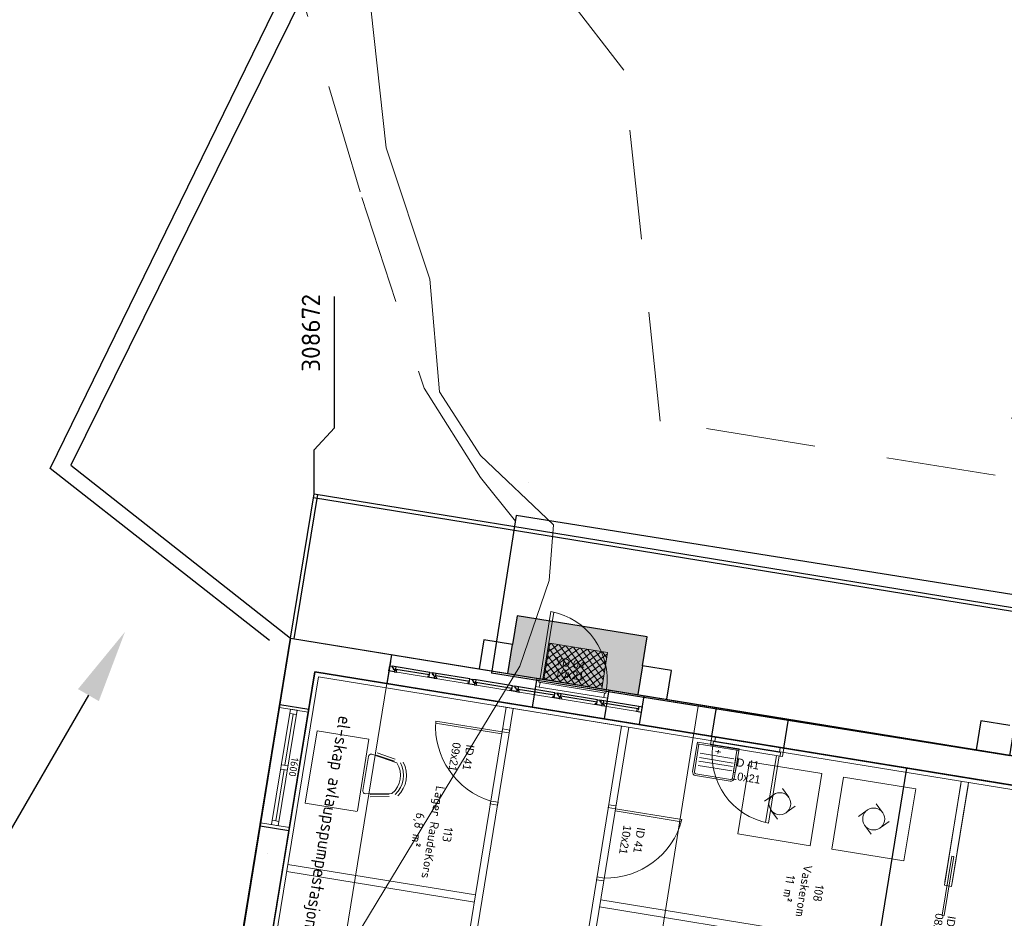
# Model space of a CAD drawing. Header units: metres. Extents: x 0 to 385757, y 0 to 6885278.
# Tile 63 of 108: x 308668 to 308682, y 6884470 to 6884482. Entities that reach past the tile are written whole.
import ezdxf
from ezdxf import colors
from ezdxf.entities.mleader import LeaderData, LeaderLine
from ezdxf.math import Vec2, Vec3

# ---------------------------------------------------------------- set-up
doc = ezdxf.new("R2010")
doc.units = ezdxf.units.M
doc.linetypes.add('DASHDOT', pattern=[1, 0.5, -0.25, 0, -0.25])
doc.linetypes.add('STVEGKANT', pattern=[2.5, 1.5, -1])
for name, color, linetype in [('002_Medium_1 50', 253, 'Continuous'), ('01-Raude Kors', 21, 'Continuous'), ('1', 1, 'Continuous'), ('_Ny kommunal fiber', 6, 'Continuous'), ('A220-O', 1, 'DASHDOT'), ('K--DI---05009--TaksprangBunn', 9, 'Continuous'), ('K--DI---05014--Takkant-HUS_PRIKK', 8, 'Continuous'), ('Kledning', 252, 'Continuous'), ('Tekst', 250, 'Continuous')]:
    doc.layers.add(name, color=color, linetype=linetype)
for name, color, linetype, lineweight in [('315-Utstyr for sanitærinstallasjoner', 150, 'Continuous', 9), ('_Hjelpelinjer', 7, 'Continuous', 0), ('Doors', 5, 'Continuous', 20), ('Fittings_ Innréttingar', 8, 'Continuous', 15), ('inside wall', 1, 'Continuous', 20), ('K--DI---05081--Taksprang-HUSDIV', 8, 'Continuous', 9), ('K--DI---07007--AnnetVegarealAvgrensning-STVEGKANT', 252, 'STVEGKANT', 20), ('K--DI---Høydekurve-KURVE', 8, 'Continuous', 9), ('K--DI---Mønelinje-HUSDIV', 8, 'Continuous', 9), ('Kvitevarer 2', 8, 'Continuous', 9), ('steelwire', 7, 'Continuous', 18), ('TREVERK', 2, 'Continuous', 20), ('Windows', 7, 'Continuous', 20)]:
    doc.layers.add(name, color=color, linetype=linetype, lineweight=lineweight)
doc.layers.add('_Tiltak', color=1, linetype='Continuous', lineweight=0, true_color=0xff0000)
doc.styles.get("Standard").update_dxf_attribs({"font": 'isocpeur.ttf'})
doc.dimstyles.new('Civil Tools', dxfattribs={"dimtxt": 2.5, "dimasz": 3, "dimexe": 0, "dimexo": 0, "dimgap": 2, "dimtad": 1, "dimdec": 0, "dimzin": 0, "dimdsep": 46, "dimtxsty": 'Standard', "dimblk1": 'OBLIQUE', "dimblk2": 'OBLIQUE', "dimsah": 1, "dimtsz": 1.5, "dimcen": 4, "dimadec": 0, "dimazin": 0, "dimtfac": 1, "dimtdec": 4, "dimtix": 1, "dimtmove": 0, "dimatfit": 3, "dimfxl": 1, "dimtolj": 1, "dimtzin": 0, "dimarcsym": 0})

# ---------------------------------------------------------------- blocks, each defined once
blk = doc.blocks.new('KIT-H04')
for p, q in [((-288, 0), (288, 0)), ((-288, -24), (-288, 0)), ((288, 0), (288, -24)), ((-288, -24), (-288, -408)), ((288, -24), (-288, -24)), ((-264, -24), (-264, -408)), ((48, -84), (-24, -84)), ((12, -60), (12, -108)), ((264, -408), (264, -24)), ((264, -24), (264, -312)), ((288, -24), (288, -312)), ((288, -408), (288, -24)), ((-228, -144), (240, -144)), ((240, -204), (-228, -204)), ((-228, -252), (240, -252)), ((240, -312), (-228, -312)), ((-240, -432), (240, -432)), ((-240, -456), (240, -456))]:
    blk.add_line(p, q)
for centre, radius, start, end in [((-240, -408), 48, 180, 270), ((-240, -408), 24, 180, 270), ((240, -408), 24, 270, 0), ((240, -408), 48, 270, 0)]:
    blk.add_arc(centre, radius, start, end)
blk = doc.blocks.new('Industrivaskemakin 1000x1000')
at = {"layer": '315-Utstyr for sanitærinstallasjoner'}
for p, q in [((-279652, 481063), (-278652, 481063)), ((-279652, 480063), (-279652, 481063)), ((-278652, 480063), (-278652, 481063)), ((-279258, 480669), (-279364, 480563)), ((-279046, 480669), (-279152, 480775)), ((-279046, 480457), (-278940, 480563)), ((-279258, 480457), (-279152, 480351)), ((-279652, 480063), (-278652, 480063))]:
    blk.add_line(p, q, dxfattribs=at)
blk.add_circle((-279152, 480563), 150, dxfattribs=at)
blk = doc.blocks.new('Ytterdør100')
at = {"layer": 'Doors', "color": 5, "ltscale": 500}
for p, q in [((-262282, -90606), (-262398, -90606)), ((-262398, -90606), (-262398, -90641)), ((-262282, -90659), (-262282, -90606)), ((-262398, -90641), (-262346, -90641)), ((-262346, -90641), (-262346, -90659)), ((-262346, -90659), (-262282, -90659)), ((-262346, -91571), (-262346, -91553)), ((-262346, -91553), (-262282, -91553)), ((-262282, -91553), (-262282, -91606)), ((-262398, -91606), (-262398, -91571)), ((-262398, -91571), (-262346, -91571)), ((-262282, -91606), (-262398, -91606))]:
    blk.add_line(p, q, dxfattribs=at)
at = {"layer": 'Doors', "color": 5, "ltscale": 2}
for p, q in [((-262398, -91571), (-262398, -90641)), ((-262346, -91571), (-262346, -90641)), ((-262282, -91553), (-262282, -90659)), ((-262398, -91521), (-263328, -91521)), ((-262346, -91553), (-262346, -91571)), ((-262398, -91561), (-263328, -91561))]:
    blk.add_line(p, q, dxfattribs=at)
blk.add_arc((-262383, -91586), 945, 90.8807, 178.5033, dxfattribs=at)
blk = doc.blocks.new('1Etasje')
at = {"layer": 'A220-O', "transparency": 33554534}
h = blk.add_hatch(color=256, dxfattribs=at)
h.dxf.hatch_style = 1
h.paths.add_polyline_path([(54088.3, 484948.4), (53688.3, 484948.4), (53688.3, 484047.5, -0.1164066), (53988.3, 484361.2), (53988.3, 484448.4), (54158.2, 484448.4, -0.0897534), (54488.3, 484513.4), (54488.3, 484548.4), (54488.3, 484948.4)])
h.paths.add_polyline_path([(53988.3, 484361.2, 0.1164066), (53688.3, 484047.5), (53688.3, 483633.4), (54488.3, 483633.4), (54488.3, 483648.4), (53988.3, 483648.4)])
h.paths.add_polyline_path([(54489.2, 483548.4), (54488.3, 483548.4), (54488.3, 483583.4), (54488.3, 483593.4), (53688.3, 483593.4), (53688.3, 483148.4), (54088.3, 483148.4), (54489.2, 483148.4)])
h.paths.add_polyline_path([(54488.3, 484513.4, 0.0897534), (54158.2, 484448.4), (54488.3, 484448.4)], flags=17)
h.paths.add_polyline_path([(54488.3, 484448.4), (54158.2, 484448.4, 0.0506618), (53988.3, 484361.2), (53988.3, 483648.4), (54488.3, 483648.4)])
h.paths.add_polyline_path([(54158.2, 484448.4), (53988.3, 484448.4), (53988.3, 484361.2, -0.0506618)], flags=17)
h.paths.add_polyline_path([(54488.3, 483633.4), (53688.3, 483633.4), (53688.3, 483593.4), (54488.3, 483593.4)])
h.paths.add_polyline_path([(54310.9, 483748.9), (54310.9, 484164.3), (54043.5, 484164.3), (54043.5, 483748.9)], flags=24)
h.paths.add_polyline_path([(54499.2, 483743.3), (54499.2, 484170.3), (54231.8, 484170.3), (54231.8, 483743.3)], flags=9)
at = {"layer": 'steelwire', "transparency": 33554559}
h = blk.add_hatch(dxfattribs=at)
h.set_pattern_fill('ERISTE_KOVA1', color=256, scale=50, pattern_type=2)
h.set_pattern_definition([(315, (338998.304, 3308.44), (2e-14, 99.984899), [70.7, -70.7]), (45, (338948.304, 3258.44), (0, 99.984899), [70.7, -70.7]), (135, (338998.304, 3308.44), (-6e-15, -99.984899), [70.7, -70.7]), (225, (338948.304, 3258.44), (-1e-14, -99.984899), [70.7, -70.7])])
h.paths.add_polyline_path([(54488.3, 484448.4), (53988.3, 484448.4), (53988.3, 483648.4), (54488.3, 483648.4)])
for p, q in [((52489.2, 480138.4), (52489.2, 501736)), ((52539.2, 480138.4), (52539.2, 501736)), ((54489.2, 480138.4), (54489.2, 501736)), ((54889.2, 501336), (54889.2, 480538.4)), ((54089.2, 490037.2), (54089.2, 489637.2)), ((54089.2, 489637.2), (54489.2, 489637.2)), ((54488.3, 485348.4), (54088.3, 485348.4)), ((54088.3, 485348.4), (54088.3, 484948.4)), ((54088.3, 484948.4), (53688.3, 484948.4)), ((53688.3, 484948.4), (53688.3, 483148.4)), ((54088.3, 484948.4), (54488.3, 484948.4)), ((54488.3, 484548.4), (54888.3, 484548.4)), ((54488.3, 483548.4), (54888.3, 483548.4)), ((53688.3, 483148.4), (54088.3, 483148.4)), ((54488.3, 483148.4), (54088.3, 483148.4)), ((54088.3, 483148.4), (54088.3, 482748.4)), ((54088.3, 482748.4), (54488.3, 482748.4)), ((54889.2, 480538.4), (76539.2, 480538.4)), ((57449.2, 480298.4), (57449.2, 480298.4)), ((57449.2, 480298.4), (57449.2, 480298.4)), ((54489.2, 480188.4), (52489.2, 480188.4)), ((54489.2, 480138.4), (52489.2, 480138.4)), ((54489.2, 480138.4), (76539.2, 480138.4))]:
    blk.add_line(p, q)
at = {"layer": 'Doors', "color": 5}
for p, q in [((56799.2, 489570.6), (55979.2, 489570.6)), ((55979.2, 489570.6), (55979.2, 489540.6)), ((56799.2, 489570.6), (56799.2, 489540.6)), ((56799.2, 489540.6), (55979.2, 489540.6)), ((56079.2, 484898.4), (56079.2, 485818.4)), ((56109.2, 485815.1), (56109.2, 484898.4)), ((56039.2, 484898.4), (56039.2, 484798.4)), ((56079.2, 484898.4), (56039.2, 484898.4)), ((56039.2, 484798.4), (56039.2, 484898.4)), ((56109.2, 484898.4), (56079.2, 484898.4)), ((56079.2, 484798.4), (56079.2, 484898.4)), ((57039.2, 484798.4), (57039.2, 484898.4)), ((57039.2, 484898.4), (57079.2, 484898.4)), ((57079.2, 484798.4), (57079.2, 484898.4)), ((56039.2, 484798.4), (56079.2, 484798.4)), ((57079.2, 484798.4), (57039.2, 484798.4)), ((55249.2, 483198.4), (55249.2, 483298.4)), ((55249.2, 483298.4), (55289.2, 483298.4)), ((55249.2, 483298.4), (55289.2, 483298.4)), ((55249.2, 483298.4), (55289.2, 483298.4)), ((55249.2, 483298.4), (55249.2, 483198.4)), ((55249.2, 483298.4), (55289.2, 483298.4)), ((55249.2, 483298.4), (55249.2, 483198.4)), ((55289.2, 483298.4), (55289.2, 483198.4)), ((55289.2, 483298.4), (55289.2, 483198.4)), ((55289.2, 483298.4), (55289.2, 483198.4)), ((55289.2, 483298.4), (55289.2, 483198.4)), ((56249.2, 483198.4), (56249.2, 483298.4)), ((56249.2, 483298.4), (56249.2, 483198.4)), ((56289.2, 483298.4), (56249.2, 483298.4)), ((56289.2, 483298.4), (56289.2, 483198.4)), ((55289.2, 483198.4), (55249.2, 483198.4)), ((55289.2, 483198.4), (55249.2, 483198.4)), ((55289.2, 483198.4), (55249.2, 483198.4)), ((55289.2, 483198.4), (55249.2, 483198.4)), ((55289.2, 483198.4), (55289.2, 482278.4)), ((55319.2, 483198.4), (55289.2, 483198.4)), ((55319.2, 483198.4), (55289.2, 483198.4)), ((55319.2, 482279), (55319.2, 483198.4)), ((56249.2, 483198.4), (56289.2, 483198.4))]:
    blk.add_line(p, q, dxfattribs=at)
for centre, start, end in [((55975.4, 484749.3), 7.98257, 84.45519), ((55185.4, 483347.6), 275.54481, 352.01743)]:
    blk.add_arc(centre, 1074.2, start, end, dxfattribs=at)
at = {"layer": 'Fittings_ Innréttingar'}
for p, q in [((55849.2, 481560), (55894.4, 481816)), ((55877.3, 481488.6), (55940.7, 481848.2)), ((55878.7, 481554.5), (55923.9, 481810.6)), ((56363.9, 481848.2), (56427.3, 481488.6)), ((56380.7, 481810.5), (56425.8, 481554.4)), ((56410.3, 481815.4), (56455.4, 481559.4)), ((55683, 481418.4), (56673, 481418.4)), ((55683, 481418.4), (55683, 480698.4)), ((56387.3, 481448.6), (55917.3, 481448.6)), ((56683, 481418.4), (56683, 480698.4)), ((55683, 480698.4), (56683, 480698.4))]:
    blk.add_line(p, q, dxfattribs=at)
for centre, radius, start, end in [((56152.3, 481608.1), 400, 54.55002, 125.9327), ((56152.3, 481608.1), 360, 52.76904, 127.51361), ((56152.3, 481608.1), 320, 48.60572, 131.39428), ((55917.3, 481488.6), 40, 180, 270), ((56387.3, 481488.6), 40, 270, 0)]:
    blk.add_arc(centre, radius, start, end, dxfattribs=at)
at = {"layer": 'inside wall'}
for p, q in [((54949.2, 498245.6), (54949.2, 480598.4)), ((54949.2, 489605.6), (56389.2, 489605.6)), ((54989.2, 489605.6), (56339.2, 489605.6)), ((56389.2, 489505.6), (56389.2, 489605.6)), ((56389.2, 489505.6), (56389.2, 489605.6)), ((54949.2, 489505.6), (56389.2, 489505.6)), ((54989.2, 489505.6), (56339.2, 489505.6)), ((57339.2, 484898.4), (57339.2, 489505.6)), ((57439.2, 484898.4), (57439.2, 488505.6)), ((54949.2, 484898.4), (61539.2, 484898.4)), ((54949.2, 484798.4), (61639.2, 484798.4)), ((54949.2, 482998.4), (54949.2, 484798.4)), ((54949.2, 484798.4), (59940, 484798.4)), ((54949.2, 483298.4), (62969, 483298.4)), ((55249.2, 483198.4), (55249.2, 483298.4)), ((55249.2, 483298.4), (55249.2, 483198.4)), ((56289.2, 483298.4), (56289.2, 483198.4)), ((57549.2, 483198.4), (54949.2, 483198.4)), ((57549.2, 483198.4), (62969, 483198.4)), ((57549.2, 483198.4), (57549.2, 480598.4)), ((57649.2, 483198.4), (57649.2, 480598.4)), ((54949.2, 480598.4), (76139.2, 480598.4))]:
    blk.add_line(p, q, dxfattribs=at)
at = {"layer": 'Kledning'}
blk.add_line((51861.2, 483000), (51861.2, 483000), dxfattribs=at)
at = {"layer": 'steelwire'}
blk.add_lwpolyline([(53988.3, 484448.4), (54488.3, 484448.4), (54488.3, 483648.4), (53988.3, 483648.4)], close=True, dxfattribs=at)
at = {"layer": 'Windows'}
for p, q in [((54489.2, 483292), (54489.2, 483592)), ((55409.2, 480538.4), (57089.2, 480538.4)), ((55449.2, 480138.4), (55449.2, 480538.4)), ((57049.2, 480138.4), (57049.2, 480538.4)), ((57049.2, 480384.4), (55449.2, 480384.4)), ((55449.2, 480384.4), (55449.2, 480292.4)), ((55449.2, 480292.4), (57049.2, 480292.4)), ((55509.7, 480384.4), (55509.7, 480292.4)), ((56218.9, 480338.4), (55509.7, 480338.4)), ((56218.9, 480384.4), (56218.9, 480292.4)), ((56279.4, 480292.4), (56279.4, 480384.4)), ((56988.7, 480338.4), (56279.4, 480338.4)), ((56988.7, 480384.4), (56988.7, 480292.4)), ((57049.2, 480384.4), (56988.7, 480384.4)), ((56988.7, 480384.4), (57049.2, 480384.4)), ((57049.2, 480292.4), (57049.2, 480384.4)), ((55409.2, 480138.4), (57089.2, 480138.4))]:
    blk.add_line(p, q, dxfattribs=at)
at = {"layer": 'Windows', "color": 7, "lineweight": -2}
for p, q in [((55409.2, 480138.4), (55409.2, 480538.4)), ((57089.2, 480138.4), (57089.2, 480538.4))]:
    blk.add_line(p, q, dxfattribs=at)
at = {"layer": '315-Utstyr for sanitærinstallasjoner', "rotation": 90}
blk.add_blockref('KIT-H04', (54999.2, 486145.6), dxfattribs=at)
at = {"layer": 'Doors'}
blk.add_blockref('Ytterdør100', (316885.9, 575154.8), dxfattribs=at)
at = {"layer": 'Kvitevarer 2'}
for p in [(334801.2, 7842.6), (334801.2, 6542.6)]:
    blk.add_blockref('Industrivaskemakin 1000x1000', p, dxfattribs=at)
at = {"layer": 'Doors', "color": 5, "char_height": 110, "attachment_point": 1}
for s, insert, width in [('{\\fComic Sans MS|b0|i0|c0|p66;ID 08}', (56788.8, 489730.4), 444.552), ('{\\fComic Sans MS|b0|i0|c0|p66;08x21}', (56780, 489560), 286.702), ('\\fComic Sans MS|b0|i0;ID 41', (56276.1, 485342.6), 444.552), ('\\fComic Sans MS|b0|i0;10x21', (56276.1, 485154.3), 286.702), ('\\fComic Sans MS|b0|i0;ID 41', (55533.4, 482856.7), 444.552), ('{\\fComic Sans MS|b0|i0|c0|p66;09x21}', (55533.4, 482668.3), 286.702)]:
    blk.add_mtext(s, dxfattribs=dict(at, insert=insert, width=width))
at = {"layer": 'Doors', "color": 5, "char_height": 110, "attachment_point": 1, "rotation": 90}
for s, insert, width in [('\\fComic Sans MS|b0|i0;10x21', (54311.2, 483781.4), 286.702), ('{\\fComic Sans MS|b0|i0|c0|p66;YD 04}', (54160, 483760), 444.552)]:
    blk.add_mtext(s, dxfattribs=dict(at, insert=insert, width=width))
at = {"layer": 'Tekst', "char_height": 120, "attachment_point": 1}
for s, width, insert in [('\\pxqc;108\\PVaskerom\\P11 m{\\H1.08333x;²}', 1027.107, (56261.2, 487882.5)), ('\\pxqc;113\\PLager RaudeKors\\P6,8 m{\\H1.08333x;²}', 1440.643, (56077.3, 482749))]:
    blk.add_mtext_dynamic_manual_height_columns(s, width=width, gutter_width=500, heights=[0], dxfattribs=dict(at, insert=insert))
at = {"layer": 'Windows', "insert": (56094.2, 480513.4), "char_height": 100, "attachment_point": 1}
blk.add_mtext_dynamic_manual_height_columns('1600', width=10, gutter_width=500, heights=[0], dxfattribs=at)
blk = doc.blocks.new('Kjeller56456456')
for p, q in [((7176, 487038), (6776, 487038)), ((7176, 486038), (6776, 486038)), ((6776, 481538), (7176, 481538)), ((6776, 481538), (7176, 481538)), ((6776, 481538), (7176, 481538)), ((6776, 481538), (7176, 481538)), ((6876, 481538), (7176, 481538)), ((6876, 481538), (7176, 481538)), ((6876, 481538), (7176, 481538))]:
    blk.add_line(p, q)
for points in [[(6776, 495138), (28826, 495138), (28826, 480138), (6776, 480138)], [(7176, 494738), (28426, 494738), (28426, 480538), (7176, 480538)]]:
    blk.add_lwpolyline(points, close=True)
at = {"layer": '002_Medium_1 50'}
for points in [[(7002, 485038), (6985, 485038), (6985, 485038), (6950, 485038), (6950, 485038), (6933, 485038), (6933, 484986), (6985, 484986), (6985, 484969), (7002, 484969)], [(7002, 484519), (6985, 484519), (6985, 484501), (6933, 484501), (6933, 484449), (6950, 484449), (6950, 484467), (6968, 484467), (6968, 484484), (7002, 484484)], [(6933, 484415), (6933, 484449), (6950, 484449), (6950, 484467), (6950, 484449), (6950, 484467), (6968, 484467), (6968, 484484), (7002, 484484), (7002, 484397), (6985, 484397), (6985, 484415)], [(7002, 483930), (6985, 483930), (6985, 483912), (6933, 483912), (6933, 483860), (6950, 483860), (6950, 483878), (6968, 483878), (6968, 483895), (7002, 483895)], [(6933, 483826), (6933, 483860), (6950, 483860), (6950, 483878), (6950, 483860), (6950, 483878), (6968, 483878), (6968, 483895), (7002, 483895), (7002, 483808), (6985, 483808), (6985, 483826)], [(7002, 483340), (6985, 483340), (6985, 483323), (6933, 483323), (6933, 483271), (6950, 483271), (6950, 483288), (6968, 483288), (6968, 483306), (7002, 483306)], [(6933, 483236), (6933, 483271), (6950, 483271), (6950, 483288), (6950, 483271), (6950, 483288), (6968, 483288), (6968, 483306), (7002, 483306), (7002, 483219), (6985, 483219), (6985, 483236)], [(7002, 482751), (6985, 482751), (6985, 482734), (6933, 482734), (6933, 482682), (6950, 482682), (6950, 482699), (6968, 482699), (6968, 482717), (7002, 482717)], [(6933, 482647), (6933, 482682), (6950, 482682), (6950, 482699), (6950, 482682), (6950, 482699), (6968, 482699), (6968, 482717), (7002, 482717), (7002, 482630), (6985, 482630), (6985, 482647)], [(7002, 482197), (6985, 482197), (6985, 482180), (6933, 482180), (6933, 482128), (6950, 482128), (6950, 482145), (6968, 482145), (6968, 482162), (7002, 482162)], [(6933, 482093), (6933, 482128), (6950, 482128), (6950, 482145), (6950, 482128), (6950, 482145), (6968, 482145), (6968, 482162), (7002, 482162), (7002, 482076), (6985, 482076), (6985, 482093)], [(7002, 481642), (6985, 481642), (6985, 481625), (6933, 481625), (6933, 481573), (6950, 481573), (6950, 481590), (6968, 481590), (6968, 481608), (7002, 481608)], [(6933, 481538), (6933, 481573), (6950, 481573), (6950, 481590), (6950, 481573), (6950, 481590), (6968, 481590), (6968, 481608), (7002, 481608), (7002, 481538), (6976, 481538), (6985, 481538)]]:
    blk.add_lwpolyline(points, close=True, dxfattribs=at)
for points in [[(6933, 484986), (6933, 484501)], [(6968, 484986), (6968, 484501)], [(6933, 484415), (6933, 483912)], [(6968, 484415), (6968, 483912)], [(6933, 483826), (6933, 483323)], [(6968, 483826), (6968, 483323)], [(6933, 483236), (6933, 482734)], [(6968, 483236), (6968, 482734)], [(6933, 482647), (6933, 482180)], [(6968, 482647), (6968, 482180)], [(6933, 482093), (6933, 481625)], [(6968, 482093), (6968, 481625)]]:
    blk.add_lwpolyline(points, dxfattribs=at)
at = {"layer": '01-Raude Kors'}
for p, q in [((7176, 494738), (7176, 489738)), ((7176, 488738), (15176, 488738))]:
    blk.add_line(p, q, dxfattribs=at)
at = {"layer": '315-Utstyr for sanitærinstallasjoner'}
blk.add_lwpolyline([(7176, 480538), (12176, 480538), (12176, 481538), (7176, 481538)], close=True, dxfattribs=at)
at = {"layer": 'Kledning'}
blk.add_line((7176, 485038), (7176, 485138), dxfattribs=at)
at = {"layer": 'TREVERK', "color": 0}
for p, q in [((7176, 485038), (6776, 485038)), ((7176, 485038), (6776, 485038)), ((7176, 485038), (6776, 485038)), ((7176, 485038), (6776, 485038)), ((6776, 481538), (7176, 481538)), ((6776, 481538), (7176, 481538)), ((6776, 481538), (7176, 481538)), ((6776, 481538), (7176, 481538))]:
    blk.add_line(p, q, dxfattribs=at)
at = {"layer": 'Windows', "color": 7, "lineweight": -2}
blk.add_line((7176, 485038), (6776, 485038), dxfattribs=at)
at = {"layer": 'Windows'}
for p, q in [((7002, 481538), (7002, 485038)), ((7176, 481538), (7176, 485038))]:
    blk.add_line(p, q, dxfattribs=at)
at = {"layer": 'Doors', "rotation": 180}
blk.add_blockref('Ytterdør100', (-255105, 395432), dxfattribs=at)
at = {"layer": '315-Utstyr for sanitærinstallasjoner', "width": 0.9}
blk.add_text('el-skap avlaupspumpestasjon, tilbakeslagssikring klasse 5 med spyleslange', height=180, dxfattribs=at).set_placement((7710, 480960))
at = {"layer": 'Doors', "color": 5, "char_height": 110, "attachment_point": 1, "rotation": 90}
for s, insert, width in [('\\fComic Sans MS|b0|i0;ID 41', (7414, 486390), 444.55), ('\\fComic Sans MS|b0|i0;10x21', (7602, 486390), 286.7)]:
    blk.add_mtext(s, dxfattribs=dict(at, insert=insert, width=width))
blk = doc.blocks.new('*D137')
at = {"layer": '_Hjelpelinjer', "color": 0, "linetype": 'Continuous', "lineweight": -2, "transparency": 16777216}
for p, q in [((308693.227, 6884473.63), (308693.227, 6884475.455)), ((308693.563, 6884473.03), (308693.227, 6884473.63)), ((308693.563, 6884472.403), (308693.563, 6884473.03))]:
    blk.add_line(p, q, dxfattribs=at)
at = {"layer": 'Defpoints', "color": 0, "linetype": 'Continuous', "transparency": 16777216}
for p in [(308693.227, 6884474.23), (308693.563, 6884472.403), (0, 0)]:
    blk.add_point(p, dxfattribs=at)
at = {"layer": '_Hjelpelinjer', "color": 0, "linetype": 'Continuous', "transparency": 16777216, "insert": (308692.902, 6884474.943), "char_height": 0.25, "attachment_point": 5, "rotation": 90}
blk.add_mtext('\\A1;308694', dxfattribs=at)
blk = doc.blocks.new('_Oblique')
at = {"color": 0, "linetype": 'ByBlock', "lineweight": -2}
blk.add_line((-0.5, -0.5), (0.5, 0.5), dxfattribs=at)
blk = doc.blocks.new('*D141')
at = {"layer": '_Hjelpelinjer', "color": 0, "linetype": 'Continuous', "lineweight": -2, "transparency": 16777216}
for p, q in [((308672.527, 6884476.776), (308672.527, 6884478.576)), ((308672.247, 6884476.475), (308672.527, 6884476.776)), ((308672.247, 6884475.875), (308672.247, 6884476.475))]:
    blk.add_line(p, q, dxfattribs=at)
at = {"layer": 'Defpoints', "color": 0, "linetype": 'Continuous', "transparency": 16777216}
for p in [(308672.527, 6884477.376), (308672.247, 6884475.875), (0, 0)]:
    blk.add_point(p, dxfattribs=at)
at = {"layer": '_Hjelpelinjer', "color": 0, "linetype": 'Continuous', "transparency": 16777216, "insert": (308672.202, 6884478.076), "char_height": 0.25, "attachment_point": 5, "rotation": 90}
blk.add_mtext('\\A1;308672', dxfattribs=at)

msp = doc.modelspace()

# ---------------------------------------------------------------- linework, layer by layer
at = {"layer": '_Ny kommunal fiber', "linetype": 'Continuous'}
for points in [[(308671.6372, 6884473.868), (308668.6373, 6884476.2208), (308673.4869, 6884486.152), (308681.6756, 6884491.8987), (308689.7977, 6884502.5791), (308691.1413, 6884517.1262), (308687.2373, 6884538.4707), (308679.6318, 6884552.3878)], [(308672.5134, 6884483.5407), (308668.9176, 6884476.2677), (308671.9251, 6884473.9012)]]:
    msp.add_lwpolyline(points, dxfattribs=at)
at = {"layer": '_Tiltak', "linetype": 'Continuous'}
msp.add_line((308671.9251, 6884473.9012, 8.56), (308686.73, 6884471.49, 8.56), dxfattribs=at)
msp.add_line((308671.9251, 6884473.9012, 8.56), (308686.73, 6884471.49, 8.56), dxfattribs=at)
at = {"layer": '_Tiltak', "color": 3, "linetype": 'Continuous'}
msp.add_line((308671.9251, 6884473.9012, 8.56), (308687.6177, 6884471.3454, 8.56), dxfattribs=at)
at = {"layer": 'K--DI---05009--TaksprangBunn', "linetype": 'Continuous', "elevation": 5.29}
msp.add_lwpolyline([(308681.76, 6884472.29), (308674.67, 6884473.42)], dxfattribs=at)
at = {"layer": 'K--DI---05014--Takkant-HUS_PRIKK', "elevation": 5.29, "flags": 128}
msp.add_lwpolyline([(308681.76, 6884472.29), (308682.1, 6884474.45), (308675.01, 6884475.58), (308674.67, 6884473.42)], dxfattribs=at)
at = {"layer": 'K--DI---05081--Taksprang-HUSDIV'}
msp.add_polyline3d([(308681.76, 6884472.29, 9.36), (308677.5, 6884472.97, 10.04), (308674.67, 6884473.42, 9.58)], dxfattribs=at)
at = {"layer": 'K--DI---07007--AnnetVegarealAvgrensning-STVEGKANT'}
msp.add_polyline3d([(308693.31, 6884490.78, 3.18), (308691.89, 6884488.76, 3.18), (308689.48, 6884479.23, 3.26), (308684.21, 6884480.64, 2.89), (308682.86, 6884479.49, 2.89), (308682.21, 6884478.34, 2.89), (308681.56, 6884476.13, 2.9), (308676.98, 6884476.87, 2.78), (308676.48, 6884481.67, 2.49), (308674.71, 6884483.97, 2.27), (308673.2, 6884485.6, 2.12), (308672.59, 6884485.89, 2.04), (308671.93, 6884486.05, 1.89), (308671.55, 6884485.8, 1.88), (308671.39, 6884485.49, 1.88), (308671.45, 6884485.01, 1.88), (308671.73, 6884483.84, 1.88), (308672.9, 6884479.93, 1.88), (308673.75, 6884477.32, 1.88), (308674.52, 6884476.1, 1.89), (308675, 6884475.5, 1.89)], dxfattribs=at)
at = {"layer": 'K--DI---Høydekurve-KURVE', "elevation": 2, "flags": 128}
msp.add_lwpolyline([(308689.86, 6884449.28), (308689.63, 6884449.56), (308687.9, 6884450.23), (308686.43, 6884449.89), (308684.88, 6884449.87), (308684.37, 6884450.77), (308678.05, 6884451.61), (308676.75, 6884452.28), (308670.7, 6884461.34), (308670.62, 6884466.18), (308675.06, 6884473.52), (308675.46, 6884474.69), (308675.52, 6884475.45), (308674.52, 6884476.4), (308673.96, 6884477.27), (308673.83, 6884478.81), (308673.23, 6884480.61), (308673.02, 6884482.52)], dxfattribs=at)
at = {"layer": 'K--DI---Mønelinje-HUSDIV', "elevation": 10.04, "flags": 128}
msp.add_lwpolyline([(308677.5, 6884472.97), (308673.95, 6884450.79)], dxfattribs=at)

# ---------------------------------------------------------------- block references
at = {"layer": '1', "color": 253, "xscale": 0.0009999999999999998, "yscale": 0.0009999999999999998, "zscale": 0.0009999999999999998, "rotation": 260.7496424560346}
msp.add_blockref('1Etasje', (308206.7897, 6884604.8634, 5.05), dxfattribs=at)
at = {"layer": '1', "xscale": 0.0009999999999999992, "yscale": 0.0009999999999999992, "zscale": 0.0009999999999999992, "rotation": 260.7496426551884}
msp.add_blockref('Kjeller56456456', (308199.1199, 6884557.7709, 1.75), dxfattribs=at)

# ---------------------------------------------------------------- dimensions: what is measured, and where the dimension line sits
at = {"layer": '_Hjelpelinjer', "linetype": 'Continuous'}
for feature_location, offset, picture, middle in [((308672.2466, 6884475.8752), (0.2804, 1.5012), '*D141', (308672.2019, 6884478.0765)), ((308693.5633, 6884472.4034), (-0.336, 1.827), '*D137', (308692.9023, 6884474.943))]:
    dim = msp.add_ordinate_dim(feature_location=feature_location, offset=offset, dtype=1, origin=(0, 0), dimstyle='Civil Tools', override={"dimscale": 0.1}, dxfattribs=at)
    dim.commit()
    dim.dimension.update_dxf_attribs({"geometry": picture, "text_midpoint": middle})

# ---------------------------------------------------------------- leaders
at = {"layer": '_Tiltak', "linetype": 'Continuous'}
ml = msp.add_multileader_mtext('Standard', dxfattribs=at)
ml.set_content('Olje avskiller', color=256)
ml.set_leader_properties()
ml.build(insert=Vec2(0, 0))
ml.multileader.update_dxf_attribs({"text_left_attachment_type": 6, "text_right_attachment_type": 5, "dogleg_length": 2, "arrow_head_size": 1})
ctx = ml.context
ctx.base_point, ctx.char_height, ctx.arrow_head_size, ctx.landing_gap_size, ctx.plane_origin = Vec3(308655.6187, 6884466.9334, 5.2638), 1, 1, 1, Vec3(308669.6605, 6884473.9878, 5.2638)
ctx.left_attachment, ctx.right_attachment, ctx.text_align_type = 6, 5, 2
notes = []
notes.append((ctx, [(1, (1, 1, 0), (308664.6187, 6884465.2667, 5.2638), (-1, 0), 2, [(0, [(308669.6605, 6884473.9878, 5.2638)], 0, [])])]))
ctx.mtext.insert, ctx.mtext.width, ctx.mtext.alignment, ctx.mtext.flow_direction = Vec3(308661.6187, 6884468.1334, 5.2638), 0.134511, 3, 5
for ctx, leaders in notes:
    for number, flags, end, landing, length, lines in leaders:
        leader = LeaderData()
        leader.index, (leader.has_last_leader_line, leader.has_dogleg_vector, leader.attachment_direction) = number, flags
        leader.last_leader_point, leader.dogleg_vector, leader.dogleg_length = Vec3(end), Vec3(landing), length
        for number, points, colour, breaks in lines:
            line = LeaderLine()
            line.index, line.vertices, line.color, line.breaks = number, Vec3.list(points), colors.encode_raw_color(colour), breaks
            leader.lines.append(line)
        ctx.leaders.append(leader)

doc.saveas('drawing.dxf')
